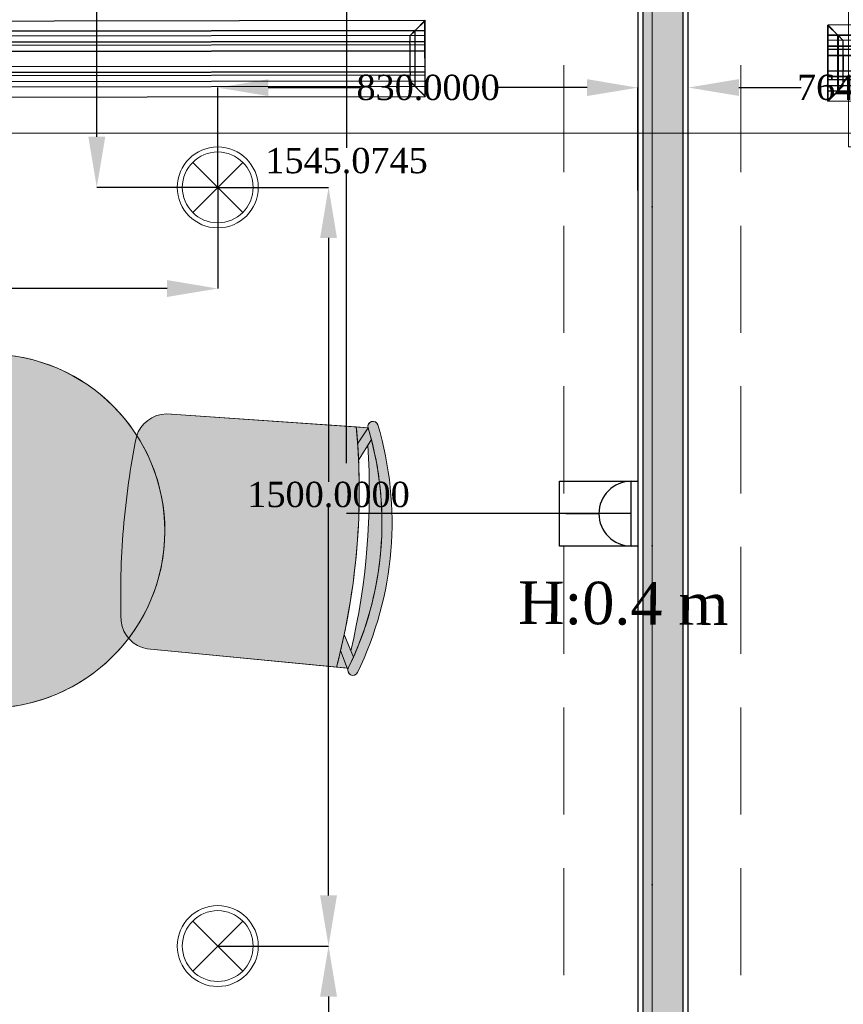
# Model space of a CAD drawing. Header units: millimetres. Extents: x 0 to 88385, y 0 to 41127.
# Tile 123 of 244: x 71981 to 73609, y 18273 to 20220. Entities that reach past the tile are written whole.
import ezdxf
from ezdxf import colors
from ezdxf.entities.mleader import LeaderData, LeaderLine
from ezdxf.enums import TextEntityAlignment as Align
from ezdxf.math import Vec2, Vec3

# ---------------------------------------------------------------- set-up
doc = ezdxf.new("R2010")
doc.units = ezdxf.units.MM
doc.header["$MEASUREMENT"] = 0
doc.linetypes.add('Dot & Dashed', pattern=[670.277762, 317.5, -176.388889, 0, -176.388874])
doc.linetypes.add('Hidden', pattern=[317.5, 211.666667, -105.833333])
for name, color, linetype in [('- განათება', 7, 'Continuous'), ('- მექანიკური ნაწილი', 7, 'Continuous'), ('- საშტეფცელო როზეტები', 7, 'Continuous'), ('Edges', 7, 'Continuous'), ('New_Structural - Bearing', 7, 'Continuous'), ('Structural - Bearing', 7, 'Continuous'), ('Structural - Grid', 7, 'Continuous')]:
    doc.layers.add(name, color=color, linetype=linetype)
for name, color, linetype, lineweight in [('2D Drafting - General_Pen_No__2', 8, 'Continuous', 15), ('New_2D Drafting - General_Pen_No__1', 7, 'Continuous', 13), ('New_Archicad Doors_Pen_No__1', 7, 'Continuous', 13), ('New_Drawing & Figure_Pen_No__1', 7, 'Continuous', 13)]:
    doc.layers.add(name, color=color, linetype=linetype, lineweight=lineweight)
for name, color, linetype, lineweight, true_color in [('New_2D Drafting - General_Pen_No__62', 7, 'Continuous', 20, 0xaaaaaa), ('New_Drawing & Figure_Pen_No__62', 7, 'Continuous', 20, 0xaaaaaa), ('New_Interior - Lamp_Pen_No__77', 7, 'Continuous', 20, 0xffeb28), ('New_Structural - Bearing_Pen_No__5', 7, 'Continuous', 25, 0x40a5ff), ('New_Structural - Bearing_Pen_No__57', 7, 'Continuous', 25, 0xdcd214), ('Structural - Bearing_Pen_No__81', 7, 'Continuous', 20, 0x6a6a6a), ('Structural - Grid_Pen_No__81', 7, 'Continuous', 20, 0x6a6a6a)]:
    doc.layers.add(name, color=color, linetype=linetype, lineweight=lineweight, true_color=true_color)
doc.styles.add('CT', font='ARIALN.TTF', dxfattribs={"height": 200})
doc.styles.add('GENERATED_STYLE_2', font='txt')
doc.styles.get("Standard").update_dxf_attribs({"font": 'sylfaen.ttf'})
doc.dimstyles.get("Standard").update_dxf_attribs({"dimtxt": 0.18, "dimasz": 0.18, "dimexe": 0.18, "dimexo": 0.0625, "dimgap": 0.09, "dimtad": 0, "dimtih": 1, "dimtoh": 1, "dimdec": 4, "dimzin": 0, "dimdsep": 46, "dimtxsty": 'Standard', "dimcen": 0.09, "dimadec": 0, "dimazin": 0, "dimtfac": 1, "dimtdec": 4, "dimtofl": 0, "dimtmove": 0, "dimatfit": 3, "dimfxl": 1, "dimtolj": 1, "dimtzin": 0, "dimarcsym": 0})

# ---------------------------------------------------------------- blocks, each defined once
blk = doc.blocks.new('Door_3')
at = {"layer": 'New_Archicad Doors_Pen_No__1', "color": 7, "linetype": 'Continuous', "lineweight": 13}
for p, q in [((370, 0), (370, 820)), ((370, 820), (410, 820)), ((410, 820), (410, 0)), ((-487, 0), (-487, 19)), ((-487, 19), (-437, 19)), ((-437, 0), (-487, 0)), ((-450, 0), (-487, 0)), ((-450, 0), (-487, 0)), ((-410, 0), (-450, 0)), ((-450, 0), (-450, -115)), ((-450, 0), (-450, -10)), ((-450, 0), (-450, -10)), ((-437, 19), (-437, 0)), ((-410, -115), (-410, 0)), ((410, 0), (370, 0)), ((450, 0), (410, 0)), ((410, 0), (410, -115)), ((437, 19), (487, 19)), ((437, 0), (437, 19)), ((487, 0), (437, 0)), ((450, -115), (450, 0)), ((450, 0), (450, -10)), ((450, 0), (450, -10)), ((450, 0), (487, 0)), ((450, 0), (487, 0)), ((487, 19), (487, 0)), ((-450, -10), (-450, -90)), ((-450, -10), (-450, -90)), ((450, -10), (450, -90)), ((450, -10), (450, -90)), ((-450, -90), (-450, -100)), ((-450, -90), (-450, -100)), ((450, -90), (450, -100)), ((450, -90), (450, -100)), ((-487, -119), (-487, -100)), ((-487, -100), (-437, -100)), ((-450, -100), (-487, -100)), ((-450, -100), (-487, -100)), ((-450, -115), (-410, -115)), ((-437, -100), (-437, -119)), ((410, -115), (450, -115)), ((437, -100), (487, -100)), ((437, -119), (437, -100)), ((450, -100), (487, -100)), ((450, -100), (487, -100)), ((487, -100), (487, -119)), ((-437, -119), (-487, -119)), ((487, -119), (437, -119))]:
    blk.add_line(p, q, dxfattribs=at)
blk.add_arc((410, 0), 820, 90, 180, dxfattribs=at)
blk = doc.blocks.new('Wall_46', base_point=(2382.1, 20888))
at = {"layer": 'New_Archicad Doors_Pen_No__1', "color": 7, "linetype": 'Continuous', "lineweight": 13, "zscale": 1000, "rotation": 180}
blk.add_blockref('Door_3', (-10211.1, 20788), dxfattribs=at)
blk = doc.blocks.new('Wall_52', base_point=(-10937.5, 20488))
at = {"layer": 'New_Structural - Bearing_Pen_No__57', "linetype": 'Continuous', "lineweight": 25, "true_color": 0xdcd214}
blk.add_hatch(color=52, dxfattribs=at).paths.add_polyline_path([(-10947.5, 14888), (-10947.5, 20438), (-11027.5, 20438), (-11027.5, 14888)])
at = {"layer": 'New_Structural - Bearing_Pen_No__5', "color": 161, "linetype": 'Continuous', "lineweight": 25, "true_color": 0x40a5ff}
for p, q in [((-11027.5, 20438), (-11027.5, 14888)), ((-10947.5, 14888), (-10947.5, 20438))]:
    blk.add_line(p, q, dxfattribs=at)
at = {"layer": 'New_Structural - Bearing_Pen_No__5', "color": 161, "linetype": 'Continuous', "lineweight": 25, "true_color": 0x40a5ff, "flags": 128}
for points in [[(-11037.5, 20438), (-11037.5, 14888)], [(-10937.5, 14888), (-10937.5, 20438)]]:
    blk.add_lwpolyline(points, dxfattribs=at)
blk = doc.blocks.new('Standard grid marker_2')
at = {"layer": 'Structural - Grid_Pen_No__81', "color": 251, "linetype": 'Continuous', "lineweight": 20, "true_color": 0x6a6a6a}
blk.add_line((1000, 0), (27734.9, 0), dxfattribs=at)
at = {"layer": 'Structural - Grid_Pen_No__81', "color": 251, "lineweight": 20, "true_color": 0x6a6a6a, "style": 'GENERATED_STYLE_2'}
for tag, p in [('AC_MarkerText_1_0', (-1.5, -46.7)), ('AC_MarkerText_1_1', (28933.4, -46.7))]:
    blk.add_attdef(tag, text='', height=100, rotation=270, dxfattribs=at).set_placement(p, align=Align.TOP_CENTER)
blk = doc.blocks.new('Beam_3', base_point=(-11008.8, 14663))
at = {"layer": 'Structural - Bearing_Pen_No__81', "color": 251, "linetype": 'Dot & Dashed', "lineweight": 20, "true_color": 0x6a6a6a}
blk.add_line((-11008.8, 14663), (-11008.8, 39096.2), dxfattribs=at)
at = {"layer": 'Structural - Bearing_Pen_No__81', "color": 251, "linetype": 'Hidden', "lineweight": 20, "true_color": 0x6a6a6a}
for p, q in [((-11183.8, 14838), (-11183.8, 20488)), ((-10833.8, 14838), (-10833.8, 20488))]:
    blk.add_line(p, q, dxfattribs=at)
blk = doc.blocks.new('- საშტეფცელო როზეტი IP22')
at = {"layer": '- საშტეფცელო როზეტები', "color": 5}
for p, q in [((8536.7, 3822.7), (8536.7, 3888.1)), ((8472.6, 3758.6), (8600.9, 3758.6))]:
    blk.add_line(p, q, dxfattribs=at)
blk.add_arc((8536.7, 3758.6), 64.1, 0, 180, dxfattribs=at)
blk = doc.blocks.new('1 ჩარჩო')
at = {"layer": '- საშტეფცელო როზეტები', "color": 5}
blk.add_lwpolyline([(7775.1, 3905.1), (7903.3, 3905.1), (7903.3, 3750.1), (7775.1, 3750.1)], close=True, dxfattribs=at)
blk = doc.blocks.new('lineardiffplan')
at = {"layer": 'Edges'}
for p, q in [((392.8, 274.9), (392.8, 274.6)), ((393.1, 274.9), (392.8, 274.9)), ((422.8, 244.9), (392.8, 274.9)), ((392.8, 274.6), (392.9, 274.5)), ((392.9, 125.2), (392.9, 274.5)), ((412.4, 255), (392.9, 274.5)), ((393.1, 274.9), (393.2, 274.8)), ((393.2, 274.8), (412.7, 255.3)), ((1462.8, 244.9), (1492.8, 274.9)), ((1472.9, 255.3), (1492.4, 274.8)), ((1473.2, 254.9), (1492.8, 274.5)), ((1492.4, 274.8), (1492.5, 274.9)), ((1492.8, 274.9), (1492.5, 274.9)), ((1492.8, 274.5), (1492.8, 274.9)), ((1492.8, 274.5), (1492.8, 274.5)), ((1492.8, 125.4), (1492.8, 274.5)), ((1492.8, 255.3), (392.9, 255.3)), ((392.9, 254.9), (1492.8, 254.9)), ((412.4, 144.7), (412.4, 255)), ((412.8, 254.6), (412.4, 255)), ((412.7, 255.3), (413.1, 254.9)), ((412.8, 145.1), (412.8, 254.6)), ((412.8, 254.6), (422.8, 244.6)), ((413.1, 254.9), (423.1, 244.9)), ((1472.5, 254.9), (1462.5, 244.9)), ((1462.9, 244.6), (1472.8, 254.5)), ((1472.9, 255.3), (1472.5, 254.9)), ((1472.8, 254.5), (1473.2, 254.9)), ((1472.8, 254.5), (1472.8, 145.3)), ((1473.2, 144.9), (1473.2, 254.9)), ((392.9, 244.9), (1492.8, 244.9)), ((422.8, 244.6), (422.8, 244.9)), ((422.8, 244.9), (423.1, 244.9)), ((422.8, 244.6), (422.8, 244.6)), ((422.8, 244.6), (422.8, 233.2)), ((423.1, 244.9), (423.1, 244.9)), ((1462.5, 244.9), (1462.5, 244.9)), ((1462.5, 244.9), (1462.8, 244.9)), ((1462.8, 244.9), (1462.9, 244.6)), ((1462.8, 244.5), (1462.9, 244.6)), ((1462.8, 233.2), (1462.8, 244.5)), ((392.9, 233.2), (1492.8, 233.2)), ((392.9, 233), (1492.8, 233)), ((392.9, 226.8), (1492.8, 226.8)), ((392.9, 226.5), (1492.8, 226.5)), ((392.9, 214.9), (1492.8, 214.9)), ((1492.8, 214.8), (392.9, 214.8)), ((422.4, 214.9), (422.3, 214.9)), ((422.8, 214.9), (422.4, 214.9)), ((422.8, 233), (422.8, 233.2)), ((422.8, 226.8), (422.8, 233)), ((422.8, 226.5), (422.8, 226.8)), ((422.8, 214.9), (422.8, 226.5)), ((422.8, 184.9), (422.8, 214.9)), ((423.2, 214.9), (422.8, 214.9)), ((423.2, 214.8), (422.8, 214.9)), ((423.2, 214.8), (423.2, 214.9)), ((423.2, 214.8), (423.2, 184.9)), ((1462.8, 214.9), (1462.4, 214.9)), ((1462.4, 214.9), (1462.4, 214.8)), ((1462.8, 214.9), (1462.4, 214.8)), ((1462.4, 184.9), (1462.4, 214.8)), ((1462.8, 233), (1462.8, 233.2)), ((1462.8, 226.8), (1462.8, 233)), ((1462.8, 226.5), (1462.8, 226.8)), ((1462.8, 214.9), (1462.8, 226.5)), ((1462.8, 214.9), (1462.8, 184.9)), ((1462.8, 214.9), (1463.2, 214.9)), ((1463.2, 214.9), (1463.3, 214.9)), ((1492.8, 184.9), (392.9, 184.9)), ((422.4, 184.9), (422.3, 184.9)), ((422.8, 184.9), (422.4, 184.9)), ((422.8, 184.9), (423.2, 184.9)), ((422.8, 173.2), (422.8, 184.9)), ((1462.4, 184.9), (1462.8, 184.9)), ((1462.8, 173.2), (1462.8, 184.9)), ((1463.2, 184.9), (1462.8, 184.9)), ((1463.2, 184.9), (1463.3, 184.9)), ((392.9, 173.2), (1492.8, 173.2)), ((392.9, 173), (1492.8, 173)), ((392.9, 166.8), (1492.8, 166.8)), ((392.9, 166.5), (1492.8, 166.5)), ((422.8, 173), (422.8, 173.2)), ((422.8, 173), (422.8, 166.8)), ((422.8, 166.5), (422.8, 166.8)), ((422.8, 155.1), (422.8, 166.5)), ((1462.8, 173), (1462.8, 173.2)), ((1462.8, 166.8), (1462.8, 173)), ((1462.8, 166.5), (1462.8, 166.8)), ((1462.8, 155.3), (1462.8, 166.5)), ((392.8, 124.9), (422.8, 154.9)), ((392.9, 154.9), (1492.8, 154.9)), ((1492.8, 144.9), (392.9, 144.9)), ((392.9, 125.2), (412.4, 144.7)), ((392.9, 144.5), (1492.8, 144.5)), ((412.7, 144.5), (393.2, 124.9)), ((412.8, 145.1), (412.4, 144.7)), ((412.7, 144.5), (413.1, 144.9)), ((412.8, 145.1), (422.8, 155.1)), ((423.1, 154.8), (413.1, 144.9)), ((422.8, 154.9), (422.8, 155.1)), ((422.8, 155.1), (422.8, 155.1)), ((423.1, 154.8), (422.8, 154.9)), ((423.1, 154.8), (423.1, 154.9)), ((1462.5, 154.8), (1462.4, 154.9)), ((1462.8, 154.9), (1462.5, 154.8)), ((1462.5, 154.8), (1472.4, 144.9)), ((1462.9, 155.2), (1462.8, 155.3)), ((1462.9, 155.2), (1462.8, 154.9)), ((1462.8, 154.9), (1492.8, 124.9)), ((1472.8, 145.3), (1462.9, 155.2)), ((1472.4, 144.9), (1472.8, 144.5)), ((1473.2, 144.9), (1472.8, 145.3)), ((1472.8, 144.5), (1492.4, 124.9)), ((1473.2, 144.9), (1492.8, 125.4)), ((392.9, 125.2), (392.8, 125.1)), ((392.8, 125.1), (392.8, 124.9)), ((392.8, 124.9), (393.1, 124.9)), ((393.2, 124.9), (393.1, 124.9)), ((1492.4, 124.9), (1492.8, 124.9)), ((1492.4, 124.9), (1492.4, 124.9)), ((1492.8, 125.3), (1492.8, 125.4)), ((1492.8, 124.9), (1492.8, 125.3))]:
    blk.add_line(p, q, dxfattribs=at)
blk.add_lwpolyline([(393.2, 274.8), (1492.8, 274.8), (1492.8, 124.9), (393.2, 124.9)], close=True, dxfattribs=at)
blk = doc.blocks.new('Recessed Spot')
at = {"layer": 'New_Interior - Lamp_Pen_No__77', "color": 2, "linetype": 'Continuous', "lineweight": 20, "true_color": 0xffeb28}
for q in [(-49.5, 49.5), (49.5, 49.5), (-49.5, -49.5), (49.5, -49.5)]:
    blk.add_line((0, 0), q, dxfattribs=at)
at = {"layer": 'New_Interior - Lamp_Pen_No__77', "color": 2, "linetype": 'Continuous', "lineweight": 20, "true_color": 0xffeb28, "flags": 128}
blk.add_lwpolyline([(80, 0, 1), (-80, 0, 1)], format="xyb", close=True, dxfattribs=at)
at = {"layer": 'New_Interior - Lamp_Pen_No__77', "color": 2, "linetype": 'Continuous', "lineweight": 20, "true_color": 0xffeb28}
blk.add_circle((0, 0), 70, dxfattribs=at)
blk = doc.blocks.new('_DotSmall')
at = {"color": 0, "linetype": 'ByBlock', "const_width": 0.5}
blk.add_lwpolyline([(-0.0625, 0, 1), (0.0625, 0, 1)], format="xyb", close=True, dxfattribs=at)
blk = doc.blocks.new('*D568')
at = {"layer": '- საშტეფცელო როზეტები', "color": 0, "lineweight": -2, "transparency": 16777216}
for p, q in [((72950.4, 20788), (72627.2, 20788)), ((72627.4, 20688), (72627.4, 19966.1)), ((72627.4, 19342.9), (72627.4, 19914.8)), ((73190.1, 19242.9), (72627.2, 19242.9))]:
    blk.add_line(p, q, dxfattribs=at)
at = {"layer": '- საშტეფცელო როზეტები', "color": 0, "transparency": 16777216}
for points in [[(72610.7, 20688), (72644, 20688), (72627.4, 20788)], [(72610.7, 19342.9), (72644, 19342.9), (72627.4, 19242.9)]]:
    blk.add_solid(points, dxfattribs=at)
at = {"layer": 'Defpoints', "color": 0, "transparency": 16777216}
for p in [(72627.4, 20788), (72950.5, 20788), (73190.2, 19242.9)]:
    blk.add_point(p, dxfattribs=at)
at = {"layer": '- საშტეფცელო როზეტები', "color": 0, "transparency": 16777216, "insert": (72627.4, 19940.5), "char_height": 50, "attachment_point": 5}
blk.add_mtext('\\A1;{\\fSylfaen|b0|i0|c0|p18;1545.0745}', dxfattribs=at)
blk = doc.blocks.new('*D957')
at = {"layer": '- განათება', "color": 0, "lineweight": -2, "transparency": 16777216}
for p, q in [((72372.9, 18388), (72592, 18388)), ((72591.8, 18288), (72591.8, 17806.1)), ((72591.8, 16988), (72591.8, 17754.8)), ((72372.9, 16888), (72592, 16888))]:
    blk.add_line(p, q, dxfattribs=at)
at = {"layer": '- განათება', "color": 0, "transparency": 16777216}
for points in [[(72575.1, 18288), (72608.5, 18288), (72591.8, 18388)], [(72575.1, 16988), (72608.5, 16988), (72591.8, 16888)]]:
    blk.add_solid(points, dxfattribs=at)
at = {"layer": 'Defpoints', "color": 0, "transparency": 16777216}
for p in [(72372.8, 18388), (72372.8, 16888), (72591.8, 16888)]:
    blk.add_point(p, dxfattribs=at)
at = {"layer": '- განათება', "color": 0, "transparency": 16777216, "insert": (72591.8, 17780.4), "char_height": 50, "attachment_point": 5}
blk.add_mtext('\\A1;{\\fSylfaen|b0|i0|c0|p18;1500.0000}', dxfattribs=at)
blk = doc.blocks.new('*D958')
at = {"layer": '- განათება', "color": 0, "lineweight": -2, "transparency": 16777216}
for p, q in [((72372.9, 19888), (72592, 19888)), ((72591.8, 19788), (72591.8, 19306.1)), ((72591.8, 18488), (72591.8, 19254.8)), ((72372.9, 18388), (72592, 18388))]:
    blk.add_line(p, q, dxfattribs=at)
at = {"layer": '- განათება', "color": 0, "transparency": 16777216}
for points in [[(72575.1, 19788), (72608.5, 19788), (72591.8, 19888)], [(72575.1, 18488), (72608.5, 18488), (72591.8, 18388)]]:
    blk.add_solid(points, dxfattribs=at)
at = {"layer": 'Defpoints', "color": 0, "transparency": 16777216}
for p in [(72372.8, 19888), (72372.8, 18388), (72591.8, 18388)]:
    blk.add_point(p, dxfattribs=at)
at = {"layer": '- განათება', "color": 0, "transparency": 16777216, "insert": (72591.8, 19280.4), "char_height": 50, "attachment_point": 5}
blk.add_mtext('\\A1;{\\fSylfaen|b0|i0|c0|p18;1500.0000}', dxfattribs=at)
blk = doc.blocks.new('*D961')
at = {"layer": '- განათება', "color": 0, "lineweight": -2, "transparency": 16777216}
for p, q in [((71072.8, 19887.9), (71072.8, 19687.8)), ((72372.8, 19887.9), (72372.8, 19687.8)), ((71172.8, 19688), (71522.9, 19688)), ((72272.8, 19688), (71822.2, 19688))]:
    blk.add_line(p, q, dxfattribs=at)
at = {"layer": '- განათება', "color": 0, "transparency": 16777216}
for points in [[(71172.8, 19704.7), (71172.8, 19671.3), (71072.8, 19688)], [(72272.8, 19704.7), (72272.8, 19671.3), (72372.8, 19688)]]:
    blk.add_solid(points, dxfattribs=at)
at = {"layer": 'Defpoints', "color": 0, "transparency": 16777216}
for p in [(71072.8, 19888), (72372.8, 19888), (71072.8, 19688)]:
    blk.add_point(p, dxfattribs=at)
at = {"layer": '- განათება', "color": 0, "transparency": 16777216, "insert": (71672.6, 19688), "char_height": 50, "attachment_point": 5}
blk.add_mtext('\\A1;{\\fSylfaen|b0|i0|c0|p18;1300.0000}', dxfattribs=at)
blk = doc.blocks.new('*D962')
at = {"layer": '- განათება', "color": 0, "lineweight": -2, "transparency": 16777216}
for p, q in [((72372.8, 19888), (72372.8, 20085.4)), ((72472.8, 20085.2), (72654.7, 20085.2)), ((73102.8, 20085.2), (72922.4, 20085.2)), ((73202.8, 19881.8), (73202.8, 20085.4))]:
    blk.add_line(p, q, dxfattribs=at)
at = {"layer": '- განათება', "color": 0, "transparency": 16777216}
for points in [[(72472.8, 20101.9), (72472.8, 20068.6), (72372.8, 20085.2)], [(73102.8, 20101.9), (73102.8, 20068.6), (73202.8, 20085.2)]]:
    blk.add_solid(points, dxfattribs=at)
at = {"layer": 'Defpoints', "color": 0, "transparency": 16777216}
for p in [(72372.8, 20085.2), (72372.8, 19888), (73202.8, 19881.7)]:
    blk.add_point(p, dxfattribs=at)
at = {"layer": '- განათება', "color": 0, "transparency": 16777216, "insert": (72788.6, 20085.2), "char_height": 50, "attachment_point": 5}
blk.add_mtext('\\A1;{\\fSylfaen|b0|i0|c0|p18;830.0000}', dxfattribs=at)
blk = doc.blocks.new('*D963')
at = {"layer": '- განათება', "color": 0, "lineweight": -2, "transparency": 16777216}
for p, q in [((72263, 20788), (72133.6, 20788)), ((72133.8, 20688), (72133.8, 20550.1)), ((72133.8, 19988), (72133.8, 20498.7)), ((72372.8, 19888), (72133.6, 19888))]:
    blk.add_line(p, q, dxfattribs=at)
at = {"layer": '- განათება', "color": 0, "transparency": 16777216}
for points in [[(72117.1, 20688), (72150.5, 20688), (72133.8, 20788)], [(72117.1, 19988), (72150.5, 19988), (72133.8, 19888)]]:
    blk.add_solid(points, dxfattribs=at)
at = {"layer": 'Defpoints', "color": 0, "transparency": 16777216}
for p in [(72263.1, 20788), (72133.8, 19888), (72372.8, 19888)]:
    blk.add_point(p, dxfattribs=at)
at = {"layer": '- განათება', "color": 0, "transparency": 16777216, "insert": (72133.8, 20524.4), "char_height": 50, "attachment_point": 5}
blk.add_mtext('\\A1;{\\fSylfaen|b0|i0|c0|p18;900.0000}', dxfattribs=at)
blk = doc.blocks.new('*D978')
at = {"layer": '- განათება', "color": 0, "lineweight": -2, "transparency": 16777216}
for p, q in [((73302.8, 19859.8), (73302.8, 20085.6)), ((73402.8, 20085.4), (73526.1, 20085.4)), ((73967.7, 20085.4), (73792.2, 20085.4)), ((74067.7, 19888), (74067.7, 20085.6))]:
    blk.add_line(p, q, dxfattribs=at)
at = {"layer": '- განათება', "color": 0, "transparency": 16777216}
for points in [[(73402.8, 20102.1), (73402.8, 20068.8), (73302.8, 20085.4)], [(73967.7, 20102.1), (73967.7, 20068.8), (74067.7, 20085.4)]]:
    blk.add_solid(points, dxfattribs=at)
at = {"layer": 'Defpoints', "color": 0, "transparency": 16777216}
for p in [(74067.7, 20085.4), (74067.7, 19888), (73302.8, 19859.7)]:
    blk.add_point(p, dxfattribs=at)
at = {"layer": '- განათება', "color": 0, "transparency": 16777216, "insert": (73659.2, 20085.4), "char_height": 50, "attachment_point": 5}
blk.add_mtext('\\A1;{\\fSylfaen|b0|i0|c0|p18;764.9322}', dxfattribs=at)

msp = doc.modelspace()

# ---------------------------------------------------------------- hatches: boundary and pattern name
at = {"layer": 'New_Drawing & Figure_Pen_No__62', "linetype": 'Continuous', "lineweight": 20, "true_color": 0xaaaaaa}
for points in [[(71881.01186, 18860.46406, 1), (71955.58711, 19556.48018, 1)], [(72646.69386, 19414.28411), (72271.70462, 19440.2129, 0.3269331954), (72211.99181, 19394.98104, 0.0286525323), (72186.44975, 19213.37819, 0.0286525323), (72181.8375, 19030.04593, 0.3269331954), (72233.31619, 18975.6264), (72607.4755, 18939.65361, 0.0060954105), (72615.58711, 18972.22028), (72622.67275, 19003.88669, 0.0750812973)], [(72689.17969, 19418.38786, 0.9850780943), (72670.01397, 19412.67164, -0.1884020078), (72630.744, 18937.4165, 0.9850780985), (72648.71153, 18928.63198, 0.1883998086)], [(72670.01397, 19412.67164), (72646.69386, 19414.28411, -0.0060954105), (72649.35004, 19380.82771)], [(72670.01397, 19412.67164), (72649.35004, 19380.82771, -0.0058933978), (72651.14192, 19348.42776), (72676.51394, 19389.32186, 0.009248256)], [(72640.9884, 18959.3827, 0.1693138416), (72676.51394, 19389.32186), (72669.57028, 19378.13021, -0.073421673), (72635.97588, 18971.56228), (72622.67275, 19003.88669, -0.0058933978), (72615.58711, 18972.22028), (72628.46643, 18937.63548), (72630.744, 18937.4165)], [(72628.46643, 18937.63548), (72615.58711, 18972.22028, -0.0060954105), (72607.4755, 18939.65361)]]:
    msp.add_hatch(color=253, dxfattribs=at).paths.add_polyline_path(points)

# ---------------------------------------------------------------- linework, layer by layer
at = {"layer": '2D Drafting - General_Pen_No__2', "color": 116, "true_color": 0x136734}
msp.add_lwpolyline([(50571.52795, 19995.50001), (88003.5, 19995.50001)], dxfattribs=at)
at = {"layer": 'New_2D Drafting - General_Pen_No__1', "color": 7, "linetype": 'Continuous', "lineweight": 13, "flags": 128}
for points in [[(72670.01397, 19412.67164), (72271.70462, 19440.2129, 0.3269331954), (72211.99181, 19394.98104, 0.0286525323), (72186.44975, 19213.37819)], [(72607.4755, 18939.65361, 0.087148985), (72646.69386, 19414.28411)], [(72635.97588, 18971.56228, 0.073421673), (72669.57028, 19378.13021)], [(72630.744, 18937.4165), (72233.31619, 18975.6264, -0.3269331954), (72181.8375, 19030.04593, -0.0286525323), (72186.44975, 19213.37819)]]:
    msp.add_lwpolyline(points, format="xyb", dxfattribs=at)
for points in [[(72649.35004, 19380.82771), (72670.01397, 19412.67164)], [(72651.14192, 19348.42776), (72676.51394, 19389.32186)], [(72622.67275, 19003.88669), (72640.9884, 18959.3827)], [(72615.58711, 18972.22028), (72629.82664, 18933.98289)], [(72635.20032, 18924.27548), (72635.3344, 18924.20743)]]:
    msp.add_lwpolyline(points, dxfattribs=at)
at = {"layer": 'New_2D Drafting - General_Pen_No__1', "color": 7, "linetype": 'Continuous', "lineweight": 13}
msp.add_circle((71918.29949, 19208.47212), 349.99997, dxfattribs=at)
for centre, radius, start, end in [((72042.12405, 19225.30371), 655.24994, 333.93727747, 16.61556999), ((72042.12405, 19225.30371), 675.24994, 333.93752082, 16.61532664), ((72679.6398, 19415.38567), 10.00113, 17.46872616, 197.45901336), ((72639.7938, 18933.15931), 10.00113, 153.09383411, 333.0841213)]:
    msp.add_arc(centre, radius, start, end, dxfattribs=at)
at = {"layer": 'New_2D Drafting - General_Pen_No__62', "color": 253, "linetype": 'Continuous', "lineweight": 20, "true_color": 0xaaaaaa}
msp.add_line((72635.20032, 18924.27548), (72635.3344, 18924.20743), dxfattribs=at)
at = {"layer": 'New_Drawing & Figure_Pen_No__1', "color": 7, "linetype": 'Continuous', "lineweight": 13, "flags": 128}
for points in [[(71881.01186, 18860.46406, 1), (71955.58711, 19556.48018, 1)], [(72646.69386, 19414.28411), (72271.70462, 19440.2129, 0.3269331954), (72211.99181, 19394.98104, 0.0286525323), (72186.44975, 19213.37819, 0.0286525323), (72181.8375, 19030.04593, 0.3269331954), (72233.31619, 18975.6264), (72607.4755, 18939.65361, 0.0060954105), (72615.58711, 18972.22028), (72622.67275, 19003.88669, 0.0750812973)], [(72689.17969, 19418.38786, 0.9850780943), (72670.01397, 19412.67164, -0.1884020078), (72630.744, 18937.4165, 0.9850780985), (72648.71153, 18928.63198, 0.1883998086)], [(72670.01397, 19412.67164), (72646.69386, 19414.28411, -0.0060954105), (72649.35004, 19380.82771)], [(72670.01397, 19412.67164), (72649.35004, 19380.82771, -0.0058933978), (72651.14192, 19348.42776), (72676.51394, 19389.32186, 0.009248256)], [(72640.9884, 18959.3827, 0.1693138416), (72676.51394, 19389.32186), (72669.57028, 19378.13021, -0.073421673), (72635.97588, 18971.56228), (72622.67275, 19003.88669, -0.0058933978), (72615.58711, 18972.22028), (72628.46643, 18937.63548), (72630.744, 18937.4165)], [(72628.46643, 18937.63548), (72615.58711, 18972.22028, -0.0060954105), (72607.4755, 18939.65361)]]:
    msp.add_lwpolyline(points, format="xyb", close=True, dxfattribs=at)

# ---------------------------------------------------------------- block references
at = {"layer": '- განათება', "color": 2, "linetype": 'Continuous', "lineweight": 20, "true_color": 0xffeb28, "zscale": 1000}
for p in [(72372.81257, 19887.98097), (72372.81257, 18387.98097)]:
    msp.add_blockref('Recessed Spot', p, dxfattribs=at)
at = {"layer": '- მექანიკური ნაწილი', "xscale": -1, "rotation": 0.08827330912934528}
for p in [(73175.95054, 19943.7064), (75071.86027, 19936.05034)]:
    msp.add_blockref('lineardiffplan', p, dxfattribs=at)
at = {"layer": '- საშტეფცელო როზეტები', "rotation": 90}
for name, p in [('1 ჩარჩო', (76953.22771, 11403.69878)), ('- საშტეფცელო როზეტი IP22', (76948.75107, 10706.16484))]:
    msp.add_blockref(name, p, dxfattribs=at)
at = {"layer": 'New_Structural - Bearing', "color": 7, "lineweight": 35}
for name, p in [('Wall_46', (86622.37834, 20887.98097)), ('Wall_52', (73302.81257, 20487.98097))]:
    msp.add_blockref(name, p, dxfattribs=at)
at = {"layer": 'Structural - Bearing', "color": 251, "lineweight": 20, "true_color": 0x6a6a6a}
msp.add_blockref('Beam_3', (73231.5059, 14662.98097), dxfattribs=at)
at = {"layer": 'Structural - Grid', "color": 8, "linetype": 'Continuous', "lineweight": 15, "zscale": 1000, "rotation": 90}
msp.add_blockref('Standard grid marker_2', (73231.5059, 11703.05519), dxfattribs=at)

# ---------------------------------------------------------------- texts
at = {"layer": '- საშტეფცელო როზეტები', "color": 5, "insert": (73382.49042, 19106.75301), "char_height": 83.964469, "attachment_point": 3, "rotation": 359.68932566}
msp.add_mtext_dynamic_manual_height_columns('H:0.4 m', width=710.9466492, gutter_width=1.70068, heights=[0], dxfattribs=at)

# ---------------------------------------------------------------- dimensions: what is measured, and where the dimension line sits
at = {"layer": '- განათება', "color": 1}
for base, p1, p2, angle, picture, middle in [((72133.80667, 19887.98097), (72263.0776, 20787.98097), (72372.81257, 19887.98097), 270, '*D963', (72133.80667, 20524.37967)), ((72372.81257, 20085.2392), (73202.81257, 19881.7392), (72372.81257, 19887.98097), 180, '*D962', (72788.59459, 20085.2392)), ((71072.81257, 19688), (72372.81257, 19887.98097), (71072.81257, 19887.98097), 180, '*D961', (71672.5776, 19688)), ((72591.80667, 18387.98097), (72372.81257, 19887.98097), (72372.81257, 18387.98097), 270, '*D958', (72591.80667, 19280.41604)), ((72591.80667, 16887.98097), (72372.81257, 18387.98097), (72372.81257, 16887.98097), 270, '*D957', (72591.80667, 17780.41604))]:
    dim = msp.add_linear_dim(base=base, p1=p1, p2=p2, angle=angle, text='{\\fSylfaen|b0|i0|c0|p18;<>}', dimstyle='Standard', override={"dimtxt": 50, "dimasz": 100}, dxfattribs=at)
    dim.commit()
    dim.dimension.update_dxf_attribs({"geometry": picture, "text_midpoint": middle, "dimtype": 160})
dim = msp.add_linear_dim(base=(74067.74478, 20085.4192), p1=(73302.81257, 19859.7392), p2=(74067.74478, 19887.98097), text='{\\fSylfaen|b0|i0|c0|p18;<>}', dimstyle='Standard', override={"dimtxt": 50, "dimasz": 100}, dxfattribs=at)
dim.commit()
dim.dimension.update_dxf_attribs({"geometry": '*D978', "text_midpoint": (73659.16541, 20085.4192), "dimtype": 160})
at = {"layer": '- საშტეფცელო როზეტები', "color": 1}
dim = msp.add_linear_dim(base=(72627.37053, 20787.98097), p1=(73190.19409, 19242.90644), p2=(72950.5, 20787.98097), angle=90, text='{\\fSylfaen|b0|i0|c0|p18;<>}', dimstyle='Standard', override={"dimtxt": 50, "dimasz": 100}, dxfattribs=at)
dim.commit()
dim.dimension.update_dxf_attribs({"geometry": '*D568', "text_midpoint": (72627.37053, 19940.46976), "dimtype": 160})

# ---------------------------------------------------------------- leaders
at = {"layer": '- მექანიკური ნაწილი', "color": 7}
ml = msp.add_multileader_mtext('Standard', dxfattribs=at)
ml.set_content('{\\fSylfaen|b1|i0|c0|p18;\\C1;DB-HVAC\\C7;  \\fSylfaen|b0|i0|c0|p18;\\C1;QF-24          \\C7;N2XH-3X2.5}', color=7, style='CT')
ml.set_leader_properties()
ml.set_arrow_properties(name='DOTSMALL')
ml.build(insert=Vec2(0, 0))
ml.multileader.update_dxf_attribs({"has_dogleg": 0, "text_left_attachment_type": 6, "text_right_attachment_type": 6, "dogleg_length": 9, "arrow_head_size": 172.53719})
ctx = ml.context
ctx.base_point, ctx.char_height, ctx.arrow_head_size, ctx.landing_gap_size, ctx.plane_origin = Vec3(66507.69873, 19371.9237), 171.3007828, 172.53719, 57.5124, Vec3(55763.30854, 8886.39979)
ctx.left_attachment, ctx.right_attachment, ctx.text_align_type = 6, 6, 1
notes = []
notes.append((ctx, [(0, (1, 1, 0), (68522.29996, 19371.9237), (-1, 0), 9, [(2, [(72269.67344, 17082.5)], 0, [])])]))
ctx.mtext.insert, ctx.mtext.width, ctx.mtext.defined_height, ctx.mtext.alignment, ctx.mtext.flow_direction = Vec3(67510.49934, 19577.48464), 2531.4263669, 243.98464, 2, 5
for ctx, leaders in notes:
    for number, flags, end, landing, length, lines in leaders:
        leader = LeaderData()
        leader.index, (leader.has_last_leader_line, leader.has_dogleg_vector, leader.attachment_direction) = number, flags
        leader.last_leader_point, leader.dogleg_vector, leader.dogleg_length = Vec3(end), Vec3(landing), length
        for number, points, colour, breaks in lines:
            line = LeaderLine()
            line.index, line.vertices, line.color, line.breaks = number, Vec3.list(points), colors.encode_raw_color(colour), breaks
            leader.lines.append(line)
        ctx.leaders.append(leader)

doc.saveas('drawing.dxf')
